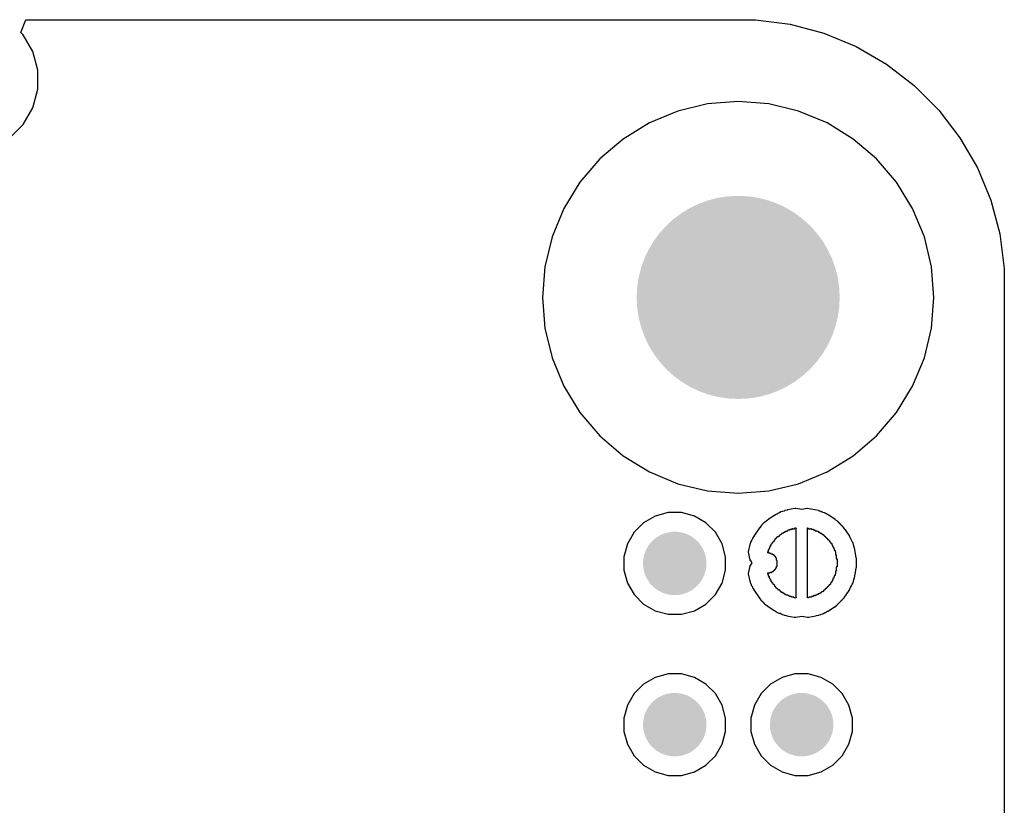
# Model space of a CAD drawing. Header units: inches. Extents: x 0.3 to 40.7, y 0.3 to 25.1.
# Tile 3 of 3: x 25.2 to 40.7, y 12.7 to 25.1. Entities that reach past the tile are written whole.
import ezdxf

# ---------------------------------------------------------------- set-up
doc = ezdxf.new("R2010")
doc.units = ezdxf.units.IN
doc.layers.add('BOTTOM', color=5, linetype='Continuous')
doc.layers.add('Pad Holes', color=156, linetype='Continuous')

# ---------------------------------------------------------------- blocks, each defined once
blk = doc.blocks.new('TP_1_00MM_B_1712')
at = {"layer": 'BOTTOM'}
h = blk.add_hatch(color=5, dxfattribs=at)
edge = h.paths.add_edge_path()
edge.add_arc((0, 0), 0.5, 0, 360)
blk = doc.blocks.new('TP_1_00MM_B_1713')
at = {"layer": 'BOTTOM'}
h = blk.add_hatch(color=5, dxfattribs=at)
edge = h.paths.add_edge_path()
edge.add_arc((0, 0), 0.5, 0, 360)
blk = doc.blocks.new('TP_1_00MM_B_1714')
at = {"layer": 'BOTTOM'}
h = blk.add_hatch(color=5, dxfattribs=at)
edge = h.paths.add_edge_path()
edge.add_arc((0, 0), 0.5, 0, 360)

msp = doc.modelspace()

# ---------------------------------------------------------------- hatches: boundary and pattern name
at = {"layer": 'BOTTOM'}
h = msp.add_hatch(color=5, dxfattribs=at)
edge = h.paths.add_edge_path()
edge.add_arc((36.5, 20.68), 1.5, 0, 360)
at = {"layer": 'Pad Holes'}
h = msp.add_hatch(color=7, dxfattribs=at)
edge = h.paths.add_edge_path()
edge.add_arc((36.5, 20.68), 1.6, 0, 360)

# ---------------------------------------------------------------- linework, layer by layer
at = {"layer": 'BOTTOM'}
for p, q in [((25.192, 24.854), (25.275, 25.054)), ((25.275, 25.054), (36.5, 25.054)), ((36.5, 25.054), (36.775, 25.054)), ((36.775, 25.054), (37.32, 24.982)), ((25.23, 24.816), (25.192, 24.854)), ((37.32, 24.982), (37.851, 24.84)), ((37.851, 24.84), (38.359, 24.63)), ((25.382, 24.554), (25.23, 24.816)), ((25.46, 24.261), (25.382, 24.554)), ((38.359, 24.63), (38.835, 24.355)), ((25.46, 23.959), (25.46, 24.261)), ((38.835, 24.355), (39.271, 24.02)), ((25.382, 23.666), (25.46, 23.959)), ((39.271, 24.02), (39.66, 23.631)), ((36.5, 23.765), (36.018, 23.727)), ((36.983, 23.727), (36.5, 23.765)), ((25.23, 23.404), (25.382, 23.666)), ((35.547, 23.614), (35.1, 23.428)), ((36.018, 23.727), (35.547, 23.614)), ((37.453, 23.614), (36.983, 23.727)), ((37.9, 23.428), (37.453, 23.614)), ((39.66, 23.631), (39.995, 23.195)), ((25.016, 23.19), (25.23, 23.404)), ((35.1, 23.428), (34.687, 23.175)), ((38.313, 23.175), (37.9, 23.428)), ((34.687, 23.175), (34.319, 22.861)), ((38.681, 22.861), (38.313, 23.175)), ((39.995, 23.195), (40.27, 22.719)), ((34.319, 22.861), (34.005, 22.493)), ((38.995, 22.493), (38.681, 22.861)), ((40.27, 22.719), (40.48, 22.211)), ((34.005, 22.493), (33.752, 22.08)), ((39.248, 22.08), (38.995, 22.493)), ((40.48, 22.211), (40.622, 21.68)), ((33.752, 22.08), (33.566, 21.633)), ((39.434, 21.633), (39.248, 22.08)), ((33.566, 21.633), (33.454, 21.163)), ((39.547, 21.163), (39.434, 21.633)), ((40.622, 21.68), (40.694, 21.135)), ((33.454, 21.163), (33.416, 20.68)), ((39.585, 20.68), (39.547, 21.163)), ((40.694, 21.135), (40.694, 20.86)), ((40.694, 20.86), (40.694, 4.5)), ((33.416, 20.68), (33.454, 20.197)), ((39.547, 20.197), (39.585, 20.68)), ((33.454, 20.197), (33.566, 19.727)), ((39.434, 19.727), (39.547, 20.197)), ((33.566, 19.727), (33.752, 19.28)), ((39.248, 19.28), (39.434, 19.727)), ((33.752, 19.28), (34.005, 18.867)), ((38.995, 18.867), (39.248, 19.28)), ((34.005, 18.867), (34.319, 18.499)), ((38.681, 18.499), (38.995, 18.867)), ((34.319, 18.499), (34.687, 18.185)), ((38.313, 18.185), (38.681, 18.499)), ((34.687, 18.185), (35.1, 17.932)), ((37.9, 17.932), (38.313, 18.185)), ((35.1, 17.932), (35.547, 17.746)), ((37.453, 17.746), (37.9, 17.932)), ((35.547, 17.746), (36.018, 17.633)), ((36.983, 17.633), (37.453, 17.746)), ((36.018, 17.633), (36.5, 17.596)), ((36.5, 17.596), (36.983, 17.633)), ((35.191, 17.235), (35.009, 17.13)), ((35.395, 17.29), (35.191, 17.235)), ((35.605, 17.29), (35.395, 17.29)), ((35.809, 17.235), (35.605, 17.29)), ((35.991, 17.13), (35.809, 17.235)), ((37.086, 17.257), (36.987, 17.19)), ((37.092, 17.258), (37.086, 17.257)), ((37.104, 17.266), (37.092, 17.258)), ((37.113, 17.267), (37.104, 17.266)), ((37.13, 17.279), (37.113, 17.267)), ((37.136, 17.28), (37.13, 17.279)), ((37.148, 17.288), (37.136, 17.28)), ((37.151, 17.288), (37.148, 17.288)), ((37.17, 17.301), (37.151, 17.288)), ((37.195, 17.306), (37.17, 17.301)), ((37.201, 17.31), (37.195, 17.306)), ((37.223, 17.314), (37.201, 17.31)), ((37.236, 17.323), (37.223, 17.314)), ((37.274, 17.33), (37.236, 17.323)), ((37.276, 17.332), (37.274, 17.33)), ((37.393, 17.355), (37.276, 17.332)), ((37.41, 17.355), (37.393, 17.355)), ((37.501, 17.337), (37.41, 17.355)), ((37.591, 17.355), (37.501, 17.337)), ((37.6, 17.355), (37.591, 17.355)), ((37.644, 17.346), (37.6, 17.355)), ((37.648, 17.346), (37.644, 17.346)), ((37.765, 17.323), (37.648, 17.346)), ((37.771, 17.319), (37.765, 17.323)), ((37.774, 17.319), (37.771, 17.319)), ((37.782, 17.313), (37.774, 17.319)), ((37.801, 17.31), (37.782, 17.313)), ((37.81, 17.303), (37.801, 17.31)), ((37.823, 17.301), (37.81, 17.303)), ((37.836, 17.292), (37.823, 17.301)), ((37.858, 17.288), (37.836, 17.292)), ((37.869, 17.28), (37.858, 17.288)), ((37.876, 17.279), (37.869, 17.28)), ((37.887, 17.271), (37.876, 17.279)), ((37.893, 17.27), (37.887, 17.271)), ((37.925, 17.249), (37.893, 17.27)), ((37.929, 17.248), (37.925, 17.249)), ((38.028, 17.182), (37.929, 17.248)), ((35.009, 17.13), (34.86, 16.981)), ((36.14, 16.981), (35.991, 17.13)), ((36.868, 17.093), (36.839, 17.051)), ((36.87, 17.095), (36.868, 17.093)), ((36.872, 17.098), (36.87, 17.095)), ((36.875, 17.1), (36.872, 17.098)), ((36.876, 17.102), (36.875, 17.1)), ((36.879, 17.104), (36.876, 17.102)), ((36.881, 17.107), (36.879, 17.104)), ((36.883, 17.108), (36.881, 17.107)), ((36.885, 17.111), (36.883, 17.108)), ((36.888, 17.113), (36.885, 17.111)), ((36.89, 17.116), (36.888, 17.113)), ((36.892, 17.117), (36.89, 17.116)), ((36.894, 17.12), (36.892, 17.117)), ((36.897, 17.122), (36.894, 17.12)), ((36.898, 17.124), (36.897, 17.122)), ((36.901, 17.126), (36.898, 17.124)), ((36.903, 17.129), (36.901, 17.126)), ((36.945, 17.157), (36.903, 17.129)), ((36.947, 17.16), (36.945, 17.157)), ((36.95, 17.161), (36.947, 17.16)), ((36.951, 17.164), (36.95, 17.161)), ((36.954, 17.166), (36.951, 17.164)), ((36.956, 17.168), (36.954, 17.166)), ((36.985, 17.188), (36.956, 17.168)), ((36.987, 17.19), (36.985, 17.188)), ((38.03, 17.179), (38.028, 17.182)), ((38.059, 17.16), (38.03, 17.179)), ((38.06, 17.157), (38.059, 17.16)), ((38.063, 17.155), (38.06, 17.157)), ((38.065, 17.153), (38.063, 17.155)), ((38.068, 17.151), (38.065, 17.153)), ((38.069, 17.148), (38.068, 17.151)), ((38.072, 17.146), (38.069, 17.148)), ((38.074, 17.144), (38.072, 17.146)), ((38.076, 17.142), (38.074, 17.144)), ((38.078, 17.139), (38.076, 17.142)), ((38.081, 17.138), (38.078, 17.139)), ((38.083, 17.135), (38.081, 17.138)), ((38.085, 17.133), (38.083, 17.135)), ((38.087, 17.131), (38.085, 17.133)), ((38.09, 17.129), (38.087, 17.131)), ((38.091, 17.126), (38.09, 17.129)), ((38.094, 17.124), (38.091, 17.126)), ((38.096, 17.122), (38.094, 17.124)), ((38.098, 17.12), (38.096, 17.122)), ((38.1, 17.117), (38.098, 17.12)), ((38.103, 17.116), (38.1, 17.117)), ((38.105, 17.113), (38.103, 17.116)), ((38.107, 17.111), (38.105, 17.113)), ((38.109, 17.108), (38.107, 17.111)), ((38.112, 17.107), (38.109, 17.108)), ((38.113, 17.104), (38.112, 17.107)), ((38.116, 17.102), (38.113, 17.104)), ((38.118, 17.1), (38.116, 17.102)), ((38.12, 17.098), (38.118, 17.1)), ((38.122, 17.095), (38.12, 17.098)), ((38.125, 17.093), (38.122, 17.095)), ((38.127, 17.091), (38.125, 17.093)), ((38.129, 17.089), (38.127, 17.091)), ((38.131, 17.086), (38.129, 17.089)), ((38.134, 17.085), (38.131, 17.086)), ((38.135, 17.082), (38.134, 17.085)), ((38.138, 17.08), (38.135, 17.082)), ((38.14, 17.078), (38.138, 17.08)), ((38.143, 17.076), (38.14, 17.078)), ((38.144, 17.073), (38.143, 17.076)), ((38.147, 17.071), (38.144, 17.073)), ((38.149, 17.069), (38.147, 17.071)), ((34.86, 16.981), (34.755, 16.799)), ((36.246, 16.799), (36.14, 16.981)), ((36.757, 16.937), (36.74, 16.91)), ((36.824, 17.036), (36.757, 16.937)), ((36.757, 16.937), (36.757, 16.937)), ((36.826, 17.038), (36.824, 17.036)), ((36.828, 17.041), (36.826, 17.038)), ((36.831, 17.042), (36.828, 17.041)), ((36.832, 17.045), (36.831, 17.042)), ((36.835, 17.047), (36.832, 17.045)), ((36.837, 17.049), (36.835, 17.047)), ((36.839, 17.051), (36.837, 17.049)), ((37.137, 16.912), (37.137, 16.917)), ((37.137, 16.917), (37.141, 16.917)), ((37.141, 16.917), (37.141, 16.921)), ((37.141, 16.921), (37.146, 16.921)), ((37.146, 16.921), (37.146, 16.926)), ((37.146, 16.926), (37.15, 16.926)), ((37.15, 16.926), (37.15, 16.93)), ((37.15, 16.93), (37.154, 16.93)), ((37.154, 16.93), (37.154, 16.935)), ((37.154, 16.935), (37.159, 16.935)), ((37.159, 16.935), (37.159, 16.939)), ((37.159, 16.939), (37.163, 16.939)), ((37.163, 16.939), (37.163, 16.943)), ((37.163, 16.943), (37.168, 16.943)), ((37.168, 16.943), (37.168, 16.948)), ((37.168, 16.948), (37.172, 16.948)), ((37.172, 16.948), (37.172, 16.952)), ((37.172, 16.952), (37.185, 16.952)), ((37.185, 16.952), (37.185, 16.957)), ((37.185, 16.957), (37.19, 16.957)), ((37.19, 16.957), (37.19, 16.961)), ((37.19, 16.961), (37.194, 16.961)), ((37.194, 16.961), (37.194, 16.965)), ((37.194, 16.965), (37.199, 16.965)), ((37.199, 16.965), (37.199, 16.97)), ((37.199, 16.97), (37.203, 16.97)), ((37.203, 16.97), (37.203, 16.974)), ((37.203, 16.974), (37.221, 16.974)), ((37.221, 16.974), (37.221, 16.983)), ((37.221, 16.983), (37.238, 16.983)), ((37.238, 16.983), (37.238, 16.987)), ((37.238, 16.987), (37.243, 16.987)), ((37.243, 16.987), (37.243, 16.992)), ((37.243, 16.992), (37.247, 16.992)), ((37.247, 16.992), (37.247, 16.996)), ((37.247, 16.996), (37.265, 16.996)), ((37.265, 16.996), (37.265, 17.005)), ((37.265, 17.005), (37.282, 17.005)), ((37.282, 17.005), (37.282, 17.009)), ((37.282, 17.009), (37.287, 17.009)), ((37.287, 17.009), (37.287, 17.018)), ((37.287, 17.018), (37.318, 17.018)), ((37.318, 17.018), (37.318, 17.027)), ((37.318, 17.027), (37.349, 17.027)), ((37.349, 17.027), (37.349, 17.036)), ((37.349, 17.036), (37.353, 17.036)), ((37.353, 17.036), (37.353, 17.04)), ((37.353, 17.04), (37.362, 17.04)), ((37.362, 17.04), (37.362, 17.036)), ((37.362, 17.036), (37.388, 17.036)), ((37.388, 17.036), (37.388, 17.04)), ((37.388, 17.04), (37.393, 17.04)), ((37.393, 17.04), (37.393, 17.049)), ((37.393, 17.049), (37.41, 17.049)), ((37.41, 17.049), (37.41, 17.04)), ((37.41, 17.04), (37.415, 17.04)), ((37.415, 17.036), (37.41, 17.036)), ((37.41, 17.036), (37.41, 15.96)), ((37.415, 17.04), (37.415, 17.036)), ((37.591, 15.951), (37.591, 17.049)), ((37.591, 17.049), (37.6, 17.049)), ((37.6, 17.049), (37.6, 17.045)), ((37.6, 17.045), (37.604, 17.045)), ((37.604, 17.045), (37.604, 17.04)), ((37.604, 17.04), (37.609, 17.04)), ((37.609, 17.04), (37.609, 17.036)), ((37.609, 17.036), (37.64, 17.036)), ((37.64, 17.036), (37.64, 17.04)), ((37.64, 17.04), (37.648, 17.04)), ((37.648, 17.04), (37.648, 17.036)), ((37.648, 17.036), (37.657, 17.036)), ((37.657, 17.036), (37.657, 17.027)), ((37.657, 17.027), (37.684, 17.027)), ((37.684, 17.027), (37.684, 17.023)), ((37.684, 17.023), (37.688, 17.023)), ((37.688, 17.023), (37.688, 17.018)), ((37.688, 17.018), (37.706, 17.018)), ((37.706, 17.018), (37.706, 17.014)), ((37.706, 17.014), (37.71, 17.014)), ((37.71, 17.014), (37.71, 17.005)), ((37.71, 17.005), (37.741, 17.005)), ((37.741, 17.005), (37.741, 16.996)), ((37.741, 16.996), (37.759, 16.996)), ((37.759, 16.996), (37.759, 16.992)), ((37.759, 16.992), (37.763, 16.992)), ((37.763, 16.992), (37.763, 16.987)), ((37.763, 16.987), (37.767, 16.987)), ((37.767, 16.987), (37.767, 16.983)), ((37.767, 16.983), (37.772, 16.983)), ((37.772, 16.983), (37.772, 16.987)), ((37.772, 16.987), (37.776, 16.987)), ((37.776, 16.987), (37.776, 16.983)), ((37.776, 16.983), (37.781, 16.983)), ((37.781, 16.983), (37.781, 16.979)), ((37.781, 16.979), (37.785, 16.979)), ((37.785, 16.979), (37.785, 16.974)), ((37.785, 16.974), (37.79, 16.974)), ((37.79, 16.974), (37.79, 16.97)), ((37.79, 16.97), (37.794, 16.97)), ((37.794, 16.97), (37.794, 16.965)), ((37.794, 16.965), (37.812, 16.965)), ((37.812, 16.965), (37.812, 16.961)), ((37.812, 16.961), (37.816, 16.961)), ((37.816, 16.961), (37.816, 16.952)), ((37.816, 16.952), (37.825, 16.952)), ((37.825, 16.952), (37.825, 16.943)), ((37.825, 16.943), (37.842, 16.943)), ((37.842, 16.943), (37.842, 16.939)), ((37.842, 16.939), (37.847, 16.939)), ((37.847, 16.939), (37.847, 16.935)), ((37.847, 16.935), (37.851, 16.935)), ((37.851, 16.935), (37.851, 16.93)), ((37.851, 16.93), (37.856, 16.93)), ((37.856, 16.93), (37.856, 16.926)), ((37.856, 16.926), (37.86, 16.926)), ((37.86, 16.926), (37.86, 16.921)), ((37.86, 16.921), (37.864, 16.921)), ((37.864, 16.921), (37.864, 16.917)), ((37.864, 16.917), (37.869, 16.917)), ((37.869, 16.917), (37.869, 16.912)), ((38.151, 17.067), (38.149, 17.069)), ((38.153, 17.064), (38.151, 17.067)), ((38.156, 17.063), (38.153, 17.064)), ((38.158, 17.06), (38.156, 17.063)), ((38.16, 17.058), (38.158, 17.06)), ((38.18, 17.029), (38.16, 17.058)), ((38.182, 17.027), (38.18, 17.029)), ((38.184, 17.025), (38.182, 17.027)), ((38.187, 17.023), (38.184, 17.025)), ((38.188, 17.02), (38.187, 17.023)), ((38.191, 17.018), (38.188, 17.02)), ((38.257, 16.919), (38.191, 17.018)), ((38.26, 16.907), (38.257, 16.919)), ((34.755, 16.799), (34.7, 16.595)), ((36.3, 16.595), (36.246, 16.799)), ((36.682, 16.787), (36.659, 16.67)), ((36.686, 16.793), (36.682, 16.787)), ((36.687, 16.796), (36.686, 16.793)), ((36.69, 16.801), (36.687, 16.796)), ((36.695, 16.827), (36.69, 16.801)), ((36.703, 16.838), (36.695, 16.827)), ((36.704, 16.844), (36.703, 16.838)), ((36.717, 16.863), (36.704, 16.844)), ((36.718, 16.866), (36.717, 16.863)), ((36.724, 16.876), (36.718, 16.866)), ((36.726, 16.888), (36.724, 16.876)), ((36.739, 16.907), (36.726, 16.888)), ((36.74, 16.91), (36.739, 16.907)), ((37.009, 16.754), (37.009, 16.771)), ((37.009, 16.771), (37.018, 16.771)), ((37.018, 16.771), (37.018, 16.776)), ((37.018, 16.776), (37.022, 16.776)), ((37.022, 16.776), (37.022, 16.793)), ((37.022, 16.793), (37.027, 16.793)), ((37.027, 16.793), (37.027, 16.798)), ((37.027, 16.798), (37.031, 16.798)), ((37.031, 16.798), (37.031, 16.802)), ((37.031, 16.802), (37.035, 16.802)), ((37.035, 16.802), (37.035, 16.807)), ((37.035, 16.807), (37.04, 16.807)), ((37.04, 16.807), (37.04, 16.82)), ((37.04, 16.82), (37.044, 16.82)), ((37.044, 16.82), (37.044, 16.824)), ((37.044, 16.824), (37.049, 16.824)), ((37.049, 16.824), (37.049, 16.829)), ((37.049, 16.829), (37.053, 16.829)), ((37.053, 16.829), (37.053, 16.833)), ((37.053, 16.833), (37.057, 16.833)), ((37.057, 16.833), (37.057, 16.837)), ((37.057, 16.837), (37.062, 16.837)), ((37.062, 16.837), (37.062, 16.842)), ((37.062, 16.842), (37.066, 16.842)), ((37.066, 16.842), (37.066, 16.846)), ((37.066, 16.846), (37.071, 16.846)), ((37.071, 16.846), (37.071, 16.851)), ((37.071, 16.851), (37.075, 16.851)), ((37.075, 16.851), (37.075, 16.855)), ((37.075, 16.855), (37.08, 16.855)), ((37.08, 16.855), (37.08, 16.86)), ((37.08, 16.86), (37.084, 16.86)), ((37.084, 16.86), (37.084, 16.877)), ((37.084, 16.877), (37.088, 16.877)), ((37.088, 16.877), (37.088, 16.882)), ((37.088, 16.882), (37.093, 16.882)), ((37.093, 16.882), (37.093, 16.886)), ((37.093, 16.886), (37.097, 16.886)), ((37.097, 16.886), (37.097, 16.89)), ((37.097, 16.89), (37.102, 16.89)), ((37.102, 16.89), (37.102, 16.895)), ((37.102, 16.895), (37.106, 16.895)), ((37.106, 16.895), (37.106, 16.899)), ((37.106, 16.899), (37.11, 16.899)), ((37.11, 16.899), (37.11, 16.904)), ((37.11, 16.904), (37.115, 16.904)), ((37.115, 16.904), (37.115, 16.908)), ((37.115, 16.908), (37.119, 16.908)), ((37.119, 16.908), (37.119, 16.912)), ((37.119, 16.912), (37.137, 16.912)), ((37.869, 16.912), (37.873, 16.912)), ((37.873, 16.912), (37.873, 16.908)), ((37.873, 16.908), (37.878, 16.908)), ((37.878, 16.908), (37.878, 16.904)), ((37.878, 16.904), (37.882, 16.904)), ((37.882, 16.904), (37.882, 16.899)), ((37.882, 16.899), (37.887, 16.899)), ((37.887, 16.899), (37.887, 16.895)), ((37.887, 16.895), (37.891, 16.895)), ((37.891, 16.895), (37.891, 16.89)), ((37.891, 16.89), (37.895, 16.89)), ((37.895, 16.89), (37.895, 16.886)), ((37.895, 16.886), (37.9, 16.886)), ((37.9, 16.886), (37.9, 16.882)), ((37.9, 16.882), (37.904, 16.882)), ((37.904, 16.882), (37.904, 16.877)), ((37.904, 16.877), (37.909, 16.877)), ((37.909, 16.877), (37.909, 16.873)), ((37.909, 16.873), (37.913, 16.873)), ((37.913, 16.873), (37.913, 16.868)), ((37.913, 16.868), (37.917, 16.868)), ((37.917, 16.868), (37.917, 16.864)), ((37.917, 16.864), (37.922, 16.864)), ((37.922, 16.864), (37.922, 16.86)), ((37.922, 16.86), (37.926, 16.86)), ((37.926, 16.86), (37.926, 16.855)), ((37.926, 16.855), (37.931, 16.855)), ((37.931, 16.855), (37.931, 16.851)), ((37.931, 16.851), (37.935, 16.851)), ((37.935, 16.851), (37.935, 16.846)), ((37.935, 16.846), (37.939, 16.846)), ((37.939, 16.846), (37.939, 16.842)), ((37.939, 16.842), (37.944, 16.842)), ((37.939, 16.837), (37.939, 16.833)), ((37.944, 16.837), (37.939, 16.837)), ((37.939, 16.833), (37.944, 16.833)), ((37.944, 16.842), (37.944, 16.837)), ((37.944, 16.833), (37.944, 16.829)), ((37.944, 16.829), (37.948, 16.829)), ((37.948, 16.829), (37.948, 16.824)), ((37.948, 16.824), (37.953, 16.824)), ((37.953, 16.824), (37.953, 16.815)), ((37.953, 16.815), (37.962, 16.815)), ((37.962, 16.815), (37.962, 16.811)), ((37.962, 16.811), (37.966, 16.811)), ((37.966, 16.811), (37.966, 16.807)), ((37.966, 16.807), (37.97, 16.807)), ((37.97, 16.807), (37.97, 16.802)), ((37.97, 16.802), (37.975, 16.802)), ((37.975, 16.802), (37.975, 16.785)), ((37.975, 16.785), (37.979, 16.785)), ((37.979, 16.785), (37.979, 16.78)), ((37.979, 16.78), (37.984, 16.78)), ((37.984, 16.78), (37.984, 16.767)), ((37.984, 16.767), (37.988, 16.767)), ((37.988, 16.767), (37.988, 16.763)), ((37.988, 16.763), (37.992, 16.763)), ((37.992, 16.763), (37.992, 16.745)), ((38.266, 16.897), (38.26, 16.907)), ((38.267, 16.891), (38.266, 16.897)), ((38.275, 16.88), (38.267, 16.891)), ((38.276, 16.876), (38.275, 16.88)), ((38.288, 16.858), (38.276, 16.876)), ((38.291, 16.845), (38.288, 16.858)), ((38.297, 16.835), (38.291, 16.845)), ((38.298, 16.832), (38.297, 16.835)), ((38.31, 16.813), (38.298, 16.832)), ((38.315, 16.788), (38.31, 16.813)), ((38.319, 16.783), (38.315, 16.788)), ((38.327, 16.745), (38.319, 16.783)), ((36.659, 16.67), (36.659, 16.665)), ((36.659, 16.665), (36.682, 16.548)), ((36.965, 16.665), (36.965, 16.67)), ((36.965, 16.67), (36.969, 16.67)), ((36.969, 16.665), (36.965, 16.665)), ((36.969, 16.67), (36.969, 16.679)), ((36.969, 16.679), (36.978, 16.679)), ((36.969, 16.657), (36.969, 16.665)), ((36.987, 16.657), (36.969, 16.657)), ((36.978, 16.679), (36.978, 16.71)), ((36.978, 16.71), (36.987, 16.71)), ((36.987, 16.71), (36.987, 16.727)), ((36.987, 16.727), (36.991, 16.727)), ((36.987, 16.652), (36.987, 16.657)), ((36.991, 16.652), (36.987, 16.652)), ((36.991, 16.727), (36.991, 16.732)), ((36.991, 16.732), (37, 16.732)), ((36.991, 16.648), (36.991, 16.652)), ((37.018, 16.648), (36.991, 16.648)), ((37, 16.732), (37, 16.749)), ((37, 16.749), (37.005, 16.749)), ((37.005, 16.749), (37.005, 16.754)), ((37.005, 16.754), (37.009, 16.754)), ((37.018, 16.643), (37.018, 16.648)), ((37.022, 16.643), (37.018, 16.643)), ((37.022, 16.635), (37.022, 16.643)), ((37.04, 16.635), (37.022, 16.635)), ((37.04, 16.63), (37.04, 16.635)), ((37.044, 16.63), (37.04, 16.63)), ((37.044, 16.626), (37.044, 16.63)), ((37.062, 16.626), (37.044, 16.626)), ((37.062, 16.617), (37.062, 16.626)), ((37.066, 16.617), (37.062, 16.617)), ((37.066, 16.613), (37.066, 16.617)), ((37.075, 16.613), (37.066, 16.613)), ((37.075, 16.604), (37.075, 16.613)), ((37.992, 16.745), (37.997, 16.745)), ((37.997, 16.745), (37.997, 16.74)), ((37.997, 16.74), (38.006, 16.74)), ((38.006, 16.74), (38.006, 16.723)), ((38.006, 16.723), (38.01, 16.723)), ((38.01, 16.723), (38.01, 16.718)), ((38.01, 16.718), (38.014, 16.718)), ((38.014, 16.718), (38.014, 16.701)), ((38.014, 16.701), (38.023, 16.701)), ((38.023, 16.701), (38.023, 16.696)), ((38.023, 16.696), (38.028, 16.696)), ((38.028, 16.696), (38.028, 16.67)), ((38.028, 16.67), (38.032, 16.67)), ((38.032, 16.67), (38.032, 16.665)), ((38.032, 16.665), (38.036, 16.665)), ((38.036, 16.665), (38.036, 16.626)), ((38.036, 16.626), (38.045, 16.626)), ((38.045, 16.626), (38.045, 16.617)), ((38.045, 16.617), (38.05, 16.617)), ((38.05, 16.613), (38.045, 16.613)), ((38.045, 16.613), (38.045, 16.568)), ((38.05, 16.617), (38.05, 16.613)), ((38.328, 16.743), (38.327, 16.745)), ((38.329, 16.74), (38.328, 16.743)), ((38.332, 16.734), (38.329, 16.74)), ((38.356, 16.617), (38.332, 16.734)), ((38.355, 16.608), (38.356, 16.613)), ((38.364, 16.56), (38.355, 16.608)), ((38.356, 16.613), (38.356, 16.617)), ((34.7, 16.595), (34.7, 16.385)), ((36.3, 16.385), (36.3, 16.595)), ((36.682, 16.548), (36.686, 16.543)), ((36.686, 16.453), (36.682, 16.447)), ((36.686, 16.543), (36.687, 16.54)), ((36.687, 16.456), (36.686, 16.453)), ((36.687, 16.54), (36.715, 16.498)), ((36.715, 16.498), (36.687, 16.456)), ((37.084, 16.604), (37.075, 16.604)), ((37.084, 16.595), (37.084, 16.604)), ((37.093, 16.595), (37.084, 16.595)), ((37.093, 16.577), (37.093, 16.595)), ((37.097, 16.577), (37.093, 16.577)), ((37.097, 16.573), (37.097, 16.577)), ((37.102, 16.573), (37.097, 16.573)), ((37.102, 16.568), (37.102, 16.573)), ((37.106, 16.568), (37.102, 16.568)), ((37.106, 16.542), (37.106, 16.568)), ((37.11, 16.542), (37.106, 16.542)), ((37.11, 16.538), (37.11, 16.542)), ((37.115, 16.538), (37.11, 16.538)), ((37.115, 16.445), (37.115, 16.538)), ((38.045, 16.568), (38.05, 16.568)), ((38.05, 16.568), (38.05, 16.564)), ((38.05, 16.564), (38.054, 16.564)), ((38.054, 16.564), (38.054, 16.56)), ((38.054, 16.56), (38.059, 16.56)), ((38.059, 16.56), (38.059, 16.436)), ((38.364, 16.436), (38.364, 16.56)), ((34.7, 16.385), (34.755, 16.181)), ((36.246, 16.181), (36.3, 16.385)), ((36.682, 16.447), (36.659, 16.33)), ((36.659, 16.33), (36.659, 16.326)), ((36.659, 16.326), (36.682, 16.209)), ((36.965, 16.326), (36.965, 16.33)), ((36.965, 16.33), (36.969, 16.33)), ((36.969, 16.326), (36.965, 16.326)), ((36.969, 16.33), (36.969, 16.339)), ((36.969, 16.339), (36.996, 16.339)), ((36.969, 16.322), (36.969, 16.326)), ((36.974, 16.322), (36.969, 16.322)), ((36.974, 16.317), (36.974, 16.322)), ((36.978, 16.317), (36.974, 16.317)), ((36.978, 16.291), (36.978, 16.317)), ((36.996, 16.339), (36.996, 16.344)), ((36.996, 16.344), (37, 16.344)), ((37, 16.344), (37, 16.348)), ((37, 16.348), (37.005, 16.348)), ((37.005, 16.348), (37.005, 16.352)), ((37.005, 16.352), (37.013, 16.352)), ((37.013, 16.352), (37.013, 16.348)), ((37.013, 16.348), (37.027, 16.348)), ((37.027, 16.348), (37.027, 16.352)), ((37.027, 16.352), (37.031, 16.352)), ((37.031, 16.352), (37.031, 16.357)), ((37.031, 16.357), (37.035, 16.357)), ((37.035, 16.357), (37.035, 16.361)), ((37.035, 16.361), (37.053, 16.361)), ((37.053, 16.361), (37.053, 16.37)), ((37.053, 16.37), (37.057, 16.37)), ((37.057, 16.37), (37.057, 16.374)), ((37.057, 16.374), (37.062, 16.374)), ((37.062, 16.374), (37.062, 16.379)), ((37.062, 16.379), (37.066, 16.379)), ((37.066, 16.379), (37.066, 16.383)), ((37.066, 16.383), (37.071, 16.383)), ((37.071, 16.383), (37.071, 16.388)), ((37.071, 16.388), (37.075, 16.388)), ((37.075, 16.388), (37.075, 16.392)), ((37.075, 16.392), (37.08, 16.392)), ((37.08, 16.392), (37.08, 16.396)), ((37.08, 16.396), (37.084, 16.396)), ((37.084, 16.396), (37.084, 16.401)), ((37.084, 16.401), (37.088, 16.401)), ((37.088, 16.401), (37.088, 16.405)), ((37.088, 16.405), (37.093, 16.405)), ((37.093, 16.405), (37.093, 16.419)), ((37.093, 16.419), (37.097, 16.419)), ((37.097, 16.419), (37.097, 16.423)), ((37.097, 16.423), (37.102, 16.423)), ((37.102, 16.423), (37.102, 16.427)), ((37.102, 16.427), (37.106, 16.427)), ((37.106, 16.427), (37.106, 16.445)), ((37.106, 16.445), (37.115, 16.445)), ((38.019, 16.295), (38.014, 16.295)), ((38.014, 16.295), (38.014, 16.277)), ((38.028, 16.299), (38.019, 16.299)), ((38.019, 16.299), (38.019, 16.295)), ((38.032, 16.326), (38.028, 16.326)), ((38.028, 16.326), (38.028, 16.299)), ((38.036, 16.33), (38.032, 16.33)), ((38.032, 16.33), (38.032, 16.326)), ((38.045, 16.37), (38.036, 16.37)), ((38.036, 16.37), (38.036, 16.33)), ((38.05, 16.432), (38.045, 16.432)), ((38.045, 16.432), (38.045, 16.383)), ((38.045, 16.383), (38.05, 16.383)), ((38.05, 16.379), (38.045, 16.379)), ((38.045, 16.379), (38.045, 16.37)), ((38.059, 16.436), (38.05, 16.436)), ((38.05, 16.436), (38.05, 16.432)), ((38.05, 16.383), (38.05, 16.379)), ((38.332, 16.262), (38.356, 16.379)), ((38.355, 16.388), (38.364, 16.436)), ((38.356, 16.383), (38.355, 16.388)), ((38.356, 16.379), (38.356, 16.383)), ((34.755, 16.181), (34.86, 15.999)), ((36.14, 15.999), (36.246, 16.181)), ((36.682, 16.209), (36.691, 16.196)), ((36.691, 16.196), (36.695, 16.174)), ((36.695, 16.174), (36.702, 16.164)), ((36.702, 16.164), (36.704, 16.152)), ((36.704, 16.152), (36.717, 16.133)), ((36.982, 16.291), (36.978, 16.291)), ((36.982, 16.286), (36.982, 16.291)), ((36.987, 16.286), (36.982, 16.286)), ((36.987, 16.282), (36.987, 16.286)), ((36.991, 16.282), (36.987, 16.282)), ((36.987, 16.269), (36.987, 16.277)), ((36.987, 16.277), (36.991, 16.277)), ((36.991, 16.269), (36.987, 16.269)), ((36.991, 16.277), (36.991, 16.282)), ((36.991, 16.264), (36.991, 16.269)), ((37, 16.264), (36.991, 16.264)), ((37, 16.247), (37, 16.264)), ((37.005, 16.247), (37, 16.247)), ((37.005, 16.242), (37.005, 16.247)), ((37.009, 16.242), (37.005, 16.242)), ((37.009, 16.224), (37.009, 16.242)), ((37.018, 16.224), (37.009, 16.224)), ((37.018, 16.22), (37.018, 16.224)), ((37.022, 16.22), (37.018, 16.22)), ((37.022, 16.202), (37.022, 16.22)), ((37.027, 16.202), (37.022, 16.202)), ((37.027, 16.198), (37.027, 16.202)), ((37.031, 16.198), (37.027, 16.198)), ((37.031, 16.194), (37.031, 16.198)), ((37.035, 16.194), (37.031, 16.194)), ((37.035, 16.189), (37.035, 16.194)), ((37.04, 16.189), (37.035, 16.189)), ((37.04, 16.176), (37.04, 16.189)), ((37.044, 16.176), (37.04, 16.176)), ((37.044, 16.172), (37.044, 16.176)), ((37.049, 16.172), (37.044, 16.172)), ((37.049, 16.167), (37.049, 16.172)), ((37.053, 16.167), (37.049, 16.167)), ((37.053, 16.163), (37.053, 16.167)), ((37.057, 16.163), (37.053, 16.163)), ((37.057, 16.158), (37.057, 16.163)), ((37.062, 16.158), (37.057, 16.158)), ((37.062, 16.154), (37.062, 16.158)), ((37.066, 16.154), (37.062, 16.154)), ((37.066, 16.15), (37.066, 16.154)), ((37.071, 16.15), (37.066, 16.15)), ((37.071, 16.145), (37.071, 16.15)), ((37.075, 16.145), (37.071, 16.145)), ((37.075, 16.127), (37.075, 16.145)), ((37.931, 16.141), (37.926, 16.141)), ((37.926, 16.141), (37.926, 16.136)), ((37.935, 16.145), (37.931, 16.145)), ((37.931, 16.145), (37.931, 16.141)), ((37.939, 16.15), (37.935, 16.15)), ((37.935, 16.15), (37.935, 16.145)), ((37.944, 16.154), (37.939, 16.154)), ((37.939, 16.154), (37.939, 16.15)), ((37.948, 16.158), (37.944, 16.158)), ((37.944, 16.158), (37.944, 16.154)), ((37.953, 16.163), (37.948, 16.163)), ((37.948, 16.163), (37.948, 16.158)), ((37.962, 16.18), (37.953, 16.18)), ((37.953, 16.18), (37.953, 16.163)), ((37.966, 16.189), (37.962, 16.189)), ((37.962, 16.189), (37.962, 16.18)), ((37.975, 16.194), (37.966, 16.194)), ((37.966, 16.194), (37.966, 16.189)), ((37.979, 16.211), (37.975, 16.211)), ((37.975, 16.211), (37.975, 16.194)), ((37.984, 16.216), (37.979, 16.216)), ((37.979, 16.216), (37.979, 16.211)), ((37.992, 16.233), (37.984, 16.233)), ((37.984, 16.233), (37.984, 16.216)), ((37.997, 16.251), (37.992, 16.251)), ((37.992, 16.251), (37.992, 16.233)), ((38.006, 16.255), (37.997, 16.255)), ((37.997, 16.255), (37.997, 16.251)), ((38.01, 16.273), (38.006, 16.273)), ((38.006, 16.273), (38.006, 16.255)), ((38.014, 16.277), (38.01, 16.277)), ((38.01, 16.277), (38.01, 16.273)), ((38.288, 16.138), (38.291, 16.151)), ((38.291, 16.151), (38.297, 16.16)), ((38.297, 16.16), (38.298, 16.164)), ((38.298, 16.164), (38.31, 16.182)), ((38.31, 16.182), (38.315, 16.208)), ((38.315, 16.208), (38.319, 16.213)), ((38.319, 16.213), (38.327, 16.251)), ((38.327, 16.251), (38.328, 16.253)), ((38.328, 16.253), (38.329, 16.256)), ((38.329, 16.256), (38.332, 16.262)), ((34.86, 15.999), (35.009, 15.85)), ((35.991, 15.85), (36.14, 15.999)), ((36.717, 16.133), (36.718, 16.129)), ((36.718, 16.129), (36.724, 16.12)), ((36.724, 16.12), (36.726, 16.107)), ((36.726, 16.107), (36.739, 16.089)), ((36.739, 16.089), (36.74, 16.085)), ((36.74, 16.085), (36.757, 16.059)), ((36.757, 16.059), (36.757, 16.059)), ((36.757, 16.059), (36.824, 15.96)), ((37.084, 16.127), (37.075, 16.127)), ((37.084, 16.119), (37.084, 16.127)), ((37.093, 16.119), (37.084, 16.119)), ((37.093, 16.11), (37.093, 16.119)), ((37.097, 16.11), (37.093, 16.11)), ((37.097, 16.105), (37.097, 16.11)), ((37.106, 16.105), (37.097, 16.105)), ((37.106, 16.097), (37.106, 16.105)), ((37.115, 16.097), (37.106, 16.097)), ((37.115, 16.088), (37.115, 16.097)), ((37.119, 16.088), (37.115, 16.088)), ((37.119, 16.083), (37.119, 16.088)), ((37.128, 16.083), (37.119, 16.083)), ((37.128, 16.075), (37.128, 16.083)), ((37.137, 16.075), (37.128, 16.075)), ((37.137, 16.066), (37.137, 16.075)), ((37.154, 16.066), (37.137, 16.066)), ((37.154, 16.061), (37.154, 16.066)), ((37.159, 16.061), (37.154, 16.061)), ((37.159, 16.057), (37.159, 16.061)), ((37.163, 16.057), (37.159, 16.057)), ((37.163, 16.052), (37.163, 16.057)), ((37.168, 16.052), (37.163, 16.052)), ((37.168, 16.048), (37.168, 16.052)), ((37.172, 16.048), (37.168, 16.048)), ((37.172, 16.044), (37.172, 16.048)), ((37.177, 16.044), (37.172, 16.044)), ((37.177, 16.039), (37.177, 16.044)), ((37.181, 16.039), (37.177, 16.039)), ((37.181, 16.035), (37.181, 16.039)), ((37.185, 16.035), (37.181, 16.035)), ((37.185, 16.03), (37.185, 16.035)), ((37.19, 16.03), (37.185, 16.03)), ((37.194, 16.035), (37.19, 16.035)), ((37.19, 16.035), (37.19, 16.03)), ((37.194, 16.03), (37.194, 16.035)), ((37.199, 16.03), (37.194, 16.03)), ((37.199, 16.026), (37.199, 16.03)), ((37.203, 16.026), (37.199, 16.026)), ((37.203, 16.022), (37.203, 16.026)), ((37.221, 16.022), (37.203, 16.022)), ((37.221, 16.017), (37.221, 16.022)), ((37.225, 16.017), (37.221, 16.017)), ((37.225, 16.013), (37.225, 16.017)), ((37.229, 16.013), (37.225, 16.013)), ((37.229, 16.008), (37.229, 16.013)), ((37.234, 16.008), (37.229, 16.008)), ((37.234, 16), (37.234, 16.008)), ((37.251, 16), (37.234, 16)), ((37.251, 15.995), (37.251, 16)), ((37.256, 15.995), (37.251, 15.995)), ((37.256, 15.991), (37.256, 15.995)), ((37.282, 15.991), (37.256, 15.991)), ((37.282, 15.986), (37.282, 15.991)), ((37.287, 15.986), (37.282, 15.986)), ((37.287, 15.982), (37.287, 15.986)), ((37.723, 15.986), (37.719, 15.986)), ((37.719, 15.986), (37.719, 15.982)), ((37.741, 15.991), (37.723, 15.991)), ((37.723, 15.991), (37.723, 15.986)), ((37.759, 16), (37.741, 16)), ((37.741, 16), (37.741, 15.991)), ((37.763, 16.004), (37.759, 16.004)), ((37.759, 16.004), (37.759, 16)), ((37.781, 16.013), (37.763, 16.013)), ((37.763, 16.013), (37.763, 16.004)), ((37.785, 16.017), (37.781, 16.017)), ((37.781, 16.017), (37.781, 16.013)), ((37.803, 16.022), (37.785, 16.022)), ((37.785, 16.022), (37.785, 16.017)), ((37.807, 16.03), (37.803, 16.03)), ((37.803, 16.03), (37.803, 16.022)), ((37.816, 16.035), (37.807, 16.035)), ((37.807, 16.035), (37.807, 16.03)), ((37.834, 16.044), (37.816, 16.044)), ((37.816, 16.044), (37.816, 16.035)), ((37.838, 16.048), (37.834, 16.048)), ((37.834, 16.048), (37.834, 16.044)), ((37.842, 16.052), (37.838, 16.052)), ((37.838, 16.052), (37.838, 16.048)), ((37.847, 16.057), (37.842, 16.057)), ((37.842, 16.057), (37.842, 16.052)), ((37.851, 16.061), (37.847, 16.061)), ((37.847, 16.061), (37.847, 16.057)), ((37.856, 16.066), (37.851, 16.066)), ((37.851, 16.066), (37.851, 16.061)), ((37.86, 16.07), (37.856, 16.07)), ((37.856, 16.07), (37.856, 16.066)), ((37.864, 16.075), (37.86, 16.075)), ((37.86, 16.075), (37.86, 16.07)), ((37.869, 16.079), (37.864, 16.079)), ((37.864, 16.079), (37.864, 16.075)), ((37.873, 16.083), (37.869, 16.083)), ((37.869, 16.083), (37.869, 16.079)), ((37.878, 16.088), (37.873, 16.088)), ((37.873, 16.088), (37.873, 16.083)), ((37.882, 16.092), (37.878, 16.092)), ((37.878, 16.092), (37.878, 16.088)), ((37.887, 16.097), (37.882, 16.097)), ((37.882, 16.097), (37.882, 16.092)), ((37.891, 16.101), (37.887, 16.101)), ((37.887, 16.101), (37.887, 16.097)), ((37.895, 16.105), (37.891, 16.105)), ((37.891, 16.105), (37.891, 16.101)), ((37.9, 16.11), (37.895, 16.11)), ((37.895, 16.11), (37.895, 16.105)), ((37.904, 16.114), (37.9, 16.114)), ((37.9, 16.114), (37.9, 16.11)), ((37.909, 16.119), (37.904, 16.119)), ((37.904, 16.119), (37.904, 16.114)), ((37.913, 16.123), (37.909, 16.123)), ((37.909, 16.123), (37.909, 16.119)), ((37.917, 16.127), (37.913, 16.127)), ((37.913, 16.127), (37.913, 16.123)), ((37.922, 16.132), (37.917, 16.132)), ((37.917, 16.132), (37.917, 16.127)), ((37.926, 16.136), (37.922, 16.136)), ((37.922, 16.136), (37.922, 16.132)), ((38.191, 15.977), (38.257, 16.077)), ((38.257, 16.077), (38.26, 16.089)), ((38.26, 16.089), (38.266, 16.099)), ((38.266, 16.099), (38.267, 16.105)), ((38.267, 16.105), (38.275, 16.116)), ((38.275, 16.116), (38.276, 16.119)), ((38.276, 16.119), (38.288, 16.138)), ((35.009, 15.85), (35.191, 15.745)), ((35.809, 15.745), (35.991, 15.85)), ((36.824, 15.96), (36.826, 15.958)), ((36.826, 15.958), (36.828, 15.955)), ((36.828, 15.955), (36.83, 15.954)), ((36.83, 15.954), (36.859, 15.911)), ((36.859, 15.911), (36.864, 15.908)), ((36.864, 15.908), (36.868, 15.902)), ((36.868, 15.902), (36.873, 15.899)), ((36.873, 15.899), (36.876, 15.894)), ((36.876, 15.894), (36.879, 15.892)), ((36.879, 15.892), (36.881, 15.889)), ((36.881, 15.889), (36.886, 15.886)), ((36.886, 15.886), (36.89, 15.88)), ((36.89, 15.88), (36.895, 15.877)), ((36.895, 15.877), (36.898, 15.871)), ((36.898, 15.871), (36.901, 15.87)), ((36.901, 15.87), (36.903, 15.867)), ((36.903, 15.867), (36.908, 15.864)), ((36.908, 15.864), (36.912, 15.858)), ((36.912, 15.858), (36.917, 15.855)), ((36.917, 15.855), (36.921, 15.849)), ((36.921, 15.849), (36.963, 15.821)), ((37.291, 15.982), (37.287, 15.982)), ((37.291, 15.978), (37.291, 15.982)), ((37.296, 15.978), (37.291, 15.978)), ((37.296, 15.982), (37.296, 15.978)), ((37.3, 15.982), (37.296, 15.982)), ((37.3, 15.978), (37.3, 15.982)), ((37.304, 15.978), (37.3, 15.978)), ((37.304, 15.973), (37.304, 15.978)), ((37.309, 15.973), (37.304, 15.973)), ((37.309, 15.969), (37.309, 15.973)), ((37.335, 15.969), (37.309, 15.969)), ((37.335, 15.964), (37.335, 15.969)), ((37.34, 15.964), (37.335, 15.964)), ((37.34, 15.96), (37.34, 15.964)), ((37.375, 15.96), (37.34, 15.96)), ((37.375, 15.955), (37.375, 15.96)), ((37.379, 15.955), (37.375, 15.955)), ((37.379, 15.951), (37.379, 15.955)), ((37.384, 15.951), (37.379, 15.951)), ((37.384, 15.947), (37.384, 15.951)), ((37.41, 15.947), (37.384, 15.947)), ((37.41, 15.96), (37.415, 15.96)), ((37.415, 15.955), (37.41, 15.955)), ((37.41, 15.955), (37.41, 15.947)), ((37.415, 15.96), (37.415, 15.955)), ((37.595, 15.951), (37.591, 15.951)), ((37.595, 15.947), (37.595, 15.951)), ((37.609, 15.947), (37.595, 15.947)), ((37.613, 15.951), (37.609, 15.951)), ((37.609, 15.951), (37.609, 15.947)), ((37.618, 15.955), (37.613, 15.955)), ((37.613, 15.955), (37.613, 15.951)), ((37.653, 15.96), (37.618, 15.96)), ((37.618, 15.96), (37.618, 15.955)), ((37.657, 15.964), (37.653, 15.964)), ((37.653, 15.964), (37.653, 15.96)), ((37.684, 15.969), (37.657, 15.969)), ((37.657, 15.969), (37.657, 15.964)), ((37.688, 15.973), (37.684, 15.973)), ((37.684, 15.973), (37.684, 15.969)), ((37.692, 15.978), (37.688, 15.978)), ((37.688, 15.978), (37.688, 15.973)), ((37.701, 15.982), (37.692, 15.982)), ((37.692, 15.982), (37.692, 15.978)), ((37.701, 15.978), (37.701, 15.982)), ((37.715, 15.978), (37.701, 15.978)), ((37.719, 15.982), (37.715, 15.982)), ((37.715, 15.982), (37.715, 15.978)), ((38.05, 15.827), (38.052, 15.83)), ((38.052, 15.83), (38.054, 15.832)), ((38.054, 15.832), (38.056, 15.834)), ((38.056, 15.834), (38.059, 15.836)), ((38.059, 15.836), (38.06, 15.839)), ((38.06, 15.839), (38.063, 15.841)), ((38.063, 15.841), (38.065, 15.843)), ((38.065, 15.843), (38.068, 15.845)), ((38.068, 15.845), (38.069, 15.848)), ((38.069, 15.848), (38.072, 15.849)), ((38.072, 15.849), (38.074, 15.852)), ((38.074, 15.852), (38.076, 15.854)), ((38.076, 15.854), (38.078, 15.856)), ((38.078, 15.856), (38.081, 15.858)), ((38.081, 15.858), (38.083, 15.861)), ((38.083, 15.861), (38.085, 15.863)), ((38.085, 15.863), (38.087, 15.865)), ((38.087, 15.865), (38.09, 15.867)), ((38.09, 15.867), (38.091, 15.87)), ((38.091, 15.87), (38.094, 15.871)), ((38.094, 15.871), (38.096, 15.874)), ((38.096, 15.874), (38.098, 15.876)), ((38.098, 15.876), (38.1, 15.879)), ((38.1, 15.879), (38.103, 15.88)), ((38.103, 15.88), (38.105, 15.883)), ((38.105, 15.883), (38.107, 15.885)), ((38.107, 15.885), (38.109, 15.887)), ((38.109, 15.887), (38.112, 15.889)), ((38.112, 15.889), (38.113, 15.892)), ((38.113, 15.892), (38.116, 15.894)), ((38.116, 15.894), (38.118, 15.896)), ((38.118, 15.896), (38.12, 15.898)), ((38.12, 15.898), (38.122, 15.901)), ((38.122, 15.901), (38.125, 15.902)), ((38.125, 15.902), (38.127, 15.905)), ((38.127, 15.905), (38.129, 15.907)), ((38.129, 15.907), (38.131, 15.909)), ((38.131, 15.909), (38.134, 15.911)), ((38.134, 15.911), (38.135, 15.914)), ((38.135, 15.914), (38.138, 15.916)), ((38.138, 15.916), (38.14, 15.918)), ((38.14, 15.918), (38.143, 15.92)), ((38.143, 15.92), (38.144, 15.923)), ((38.144, 15.923), (38.147, 15.924)), ((38.147, 15.924), (38.149, 15.927)), ((38.149, 15.927), (38.151, 15.929)), ((38.151, 15.929), (38.153, 15.931)), ((38.153, 15.931), (38.156, 15.933)), ((38.156, 15.933), (38.158, 15.936)), ((38.158, 15.936), (38.16, 15.938)), ((38.16, 15.938), (38.162, 15.94)), ((38.162, 15.94), (38.165, 15.942)), ((38.165, 15.942), (38.166, 15.945)), ((38.166, 15.945), (38.169, 15.946)), ((38.169, 15.946), (38.188, 15.976)), ((38.188, 15.976), (38.191, 15.977)), ((35.191, 15.745), (35.395, 15.69)), ((35.395, 15.69), (35.605, 15.69)), ((35.605, 15.69), (35.809, 15.745)), ((36.963, 15.821), (36.965, 15.819)), ((36.965, 15.819), (36.967, 15.817)), ((36.967, 15.817), (36.969, 15.814)), ((36.969, 15.814), (37.068, 15.748)), ((37.068, 15.748), (37.072, 15.747)), ((37.072, 15.747), (37.117, 15.717)), ((37.117, 15.717), (37.129, 15.714)), ((37.129, 15.714), (37.139, 15.708)), ((37.139, 15.708), (37.161, 15.704)), ((37.161, 15.704), (37.174, 15.695)), ((37.174, 15.695), (37.18, 15.694)), ((37.18, 15.694), (37.192, 15.686)), ((37.192, 15.686), (37.217, 15.681)), ((37.217, 15.681), (37.223, 15.677)), ((37.223, 15.677), (37.257, 15.67)), ((37.735, 15.67), (37.77, 15.677)), ((37.77, 15.677), (37.776, 15.681)), ((37.776, 15.681), (37.801, 15.686)), ((37.801, 15.686), (37.806, 15.69)), ((37.806, 15.69), (37.832, 15.695)), ((37.832, 15.695), (37.849, 15.706)), ((37.849, 15.706), (37.858, 15.708)), ((37.858, 15.708), (37.869, 15.716)), ((37.869, 15.716), (37.876, 15.717)), ((37.876, 15.717), (37.895, 15.73)), ((37.895, 15.73), (37.898, 15.73)), ((37.898, 15.73), (37.907, 15.737)), ((37.907, 15.737), (37.92, 15.739)), ((37.92, 15.739), (38.019, 15.805)), ((38.019, 15.805), (38.021, 15.808)), ((38.021, 15.808), (38.05, 15.827)), ((37.257, 15.67), (37.267, 15.664)), ((37.267, 15.664), (37.384, 15.641)), ((37.384, 15.641), (37.41, 15.641)), ((37.41, 15.641), (37.503, 15.659)), ((37.503, 15.659), (37.595, 15.641)), ((37.595, 15.641), (37.609, 15.641)), ((37.609, 15.641), (37.726, 15.664)), ((37.726, 15.664), (37.735, 15.67)), ((35.395, 14.75), (35.191, 14.695)), ((35.605, 14.75), (35.395, 14.75)), ((35.809, 14.695), (35.605, 14.75)), ((37.395, 14.75), (37.191, 14.695)), ((37.605, 14.75), (37.395, 14.75)), ((37.809, 14.695), (37.605, 14.75)), ((35.009, 14.59), (34.86, 14.441)), ((35.191, 14.695), (35.009, 14.59)), ((35.991, 14.59), (35.809, 14.695)), ((36.14, 14.441), (35.991, 14.59)), ((37.009, 14.59), (36.86, 14.441)), ((37.191, 14.695), (37.009, 14.59)), ((37.991, 14.59), (37.809, 14.695)), ((38.14, 14.441), (37.991, 14.59)), ((34.86, 14.441), (34.755, 14.259)), ((36.246, 14.259), (36.14, 14.441)), ((36.86, 14.441), (36.755, 14.259)), ((38.246, 14.259), (38.14, 14.441)), ((34.755, 14.259), (34.7, 14.055)), ((36.3, 14.055), (36.246, 14.259)), ((36.755, 14.259), (36.7, 14.055)), ((38.3, 14.055), (38.246, 14.259)), ((34.7, 14.055), (34.7, 13.845)), ((36.3, 13.845), (36.3, 14.055)), ((36.7, 14.055), (36.7, 13.845)), ((38.3, 13.845), (38.3, 14.055)), ((34.7, 13.845), (34.755, 13.641)), ((36.246, 13.641), (36.3, 13.845)), ((36.7, 13.845), (36.755, 13.641)), ((38.246, 13.641), (38.3, 13.845)), ((34.755, 13.641), (34.86, 13.459)), ((36.14, 13.459), (36.246, 13.641)), ((36.755, 13.641), (36.86, 13.459)), ((38.14, 13.459), (38.246, 13.641)), ((34.86, 13.459), (35.009, 13.31)), ((35.991, 13.31), (36.14, 13.459)), ((36.86, 13.459), (37.009, 13.31)), ((37.991, 13.31), (38.14, 13.459)), ((35.009, 13.31), (35.191, 13.205)), ((35.191, 13.205), (35.395, 13.15)), ((35.605, 13.15), (35.809, 13.205)), ((35.809, 13.205), (35.991, 13.31)), ((37.009, 13.31), (37.191, 13.205)), ((37.191, 13.205), (37.395, 13.15)), ((37.605, 13.15), (37.809, 13.205)), ((37.809, 13.205), (37.991, 13.31)), ((35.395, 13.15), (35.605, 13.15)), ((37.395, 13.15), (37.605, 13.15))]:
    msp.add_line(p, q, dxfattribs=at)

# ---------------------------------------------------------------- block references
at = {"rotation": 180}
for name, p in [('TP_1_00MM_B_1712', (35.5, 16.49)), ('TP_1_00MM_B_1714', (35.5, 13.95)), ('TP_1_00MM_B_1713', (37.5, 13.95))]:
    msp.add_blockref(name, p, dxfattribs=at)

doc.saveas('drawing.dxf')
